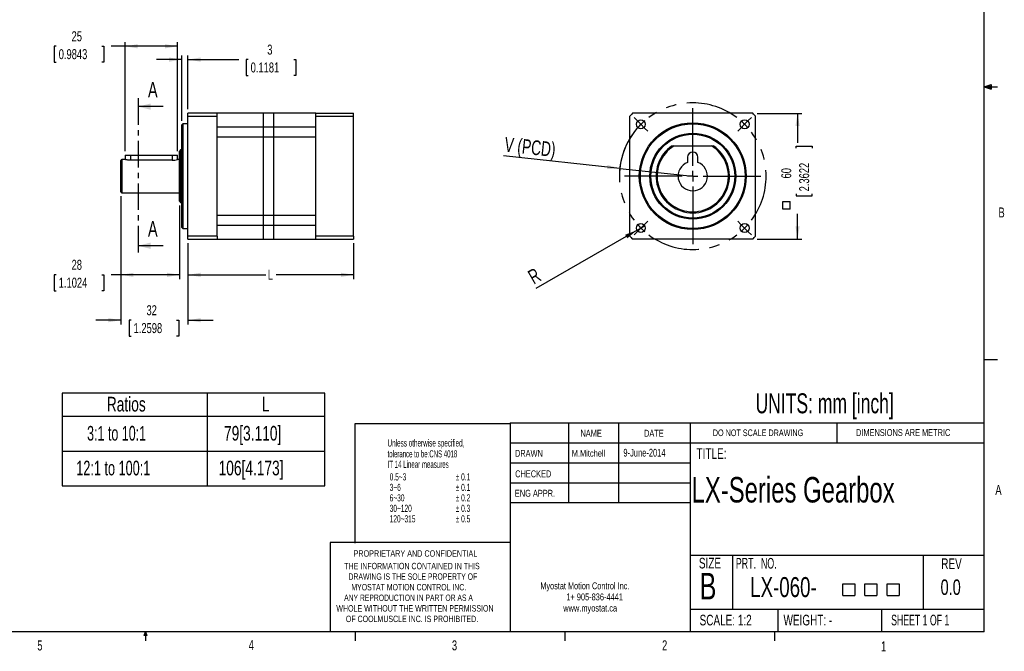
# Model space of a CAD drawing. Extents: x 11 to 421, y 5 to 275.
# Tile 2 of 5: x 186 to 421, y 5 to 156. Entities that reach past the tile are written whole.
import ezdxf
from ezdxf.enums import TextEntityAlignment as Align

# ---------------------------------------------------------------- set-up
doc = ezdxf.new("R2010")
doc.units = 0
doc.linetypes.add('CENTER', pattern=[10.16, 6.35, -1.27, 1.27, -1.27])
doc.linetypes.add('CENTERX2', pattern=[20.32, 12.7, -2.54, 2.54, -2.54])
doc.layers.get('0').update_dxf_attribs({"linetype": 'CONTINUOUS'})
doc.layers.add('FORMAT', color=7, linetype='CONTINUOUS')
doc.dimstyles.new('SLDDIMSTYLE0', dxfattribs={"dimtxt": 2.38125, "dimasz": 3, "dimexe": 0, "dimexo": 0.0625, "dimgap": 0.595313, "dimtad": 0, "dimlfac": 2, "dimrnd": 1e-09, "dimzin": 12, "dimsah": 1, "dimcen": 0.09, "dimazin": 3, "dimtfac": 1, "dimtofl": 0, "dimtmove": 0, "dimatfit": 3})
doc.dimstyles.new('SLDDIMSTYLE1', dxfattribs={"dimtxt": 2.38125, "dimasz": 3, "dimexe": 0, "dimexo": 0.0625, "dimgap": 0.595313, "dimtad": 0, "dimlfac": 2, "dimrnd": 1e-09, "dimzin": 12, "dimsah": 1, "dimcen": 0.09, "dimazin": 3, "dimtfac": 1, "dimtmove": 0, "dimatfit": 3})
doc.dimstyles.new('SLDDIMSTYLE2', dxfattribs={"dimtxt": 3.5, "dimasz": 3, "dimexe": 0, "dimexo": 0.0625, "dimgap": 0.875, "dimtad": 1, "dimlfac": 2, "dimrnd": 1e-09, "dimzin": 12, "dimsah": 1, "dimcen": 0, "dimazin": 3, "dimtfac": 1, "dimtofl": 0, "dimtmove": 0, "dimatfit": 3})
doc.dimstyles.new('SLDDIMSTYLE3', dxfattribs={"dimtxt": 3.5, "dimasz": 3, "dimexe": 0, "dimexo": 0.0625, "dimgap": 0.875, "dimtad": 1, "dimlfac": 2, "dimrnd": 1e-09, "dimzin": 12, "dimblk1": 'NONE', "dimsah": 1, "dimcen": 0, "dimazin": 3, "dimtfac": 1, "dimtmove": 0, "dimatfit": 3})

# ---------------------------------------------------------------- blocks, each defined once
blk = doc.blocks.new('SW_NOTE_0')
at = {"color": 0, "linetype": 'CONTINUOUS'}
for s, width, p in [('Myostat Motion Control Inc.', 0.661111, (0, 0)), ('1+ 905-836-4441', 0.7, (6.2, -2.65)), ('www.myostat.ca', 0.7, (5.47, -5.3))]:
    blk.add_text(s, height=1.651, dxfattribs=dict(at, width=width)).set_placement(p, align=Align.BOTTOM_LEFT)
blk = doc.blocks.new('SW_NOTE_1')
at = {"color": 0, "linetype": 'CONTINUOUS'}
for s, width, p in [('THE INFORMATION CONTAINED IN THIS', 0.657576, (0, 0)), ('DRAWING IS THE SOLE PROPERTY OF', 0.643548, (1, -2.52)), ('MYOSTAT MOTION CONTROL INC. ', 0.65, (1.67, -5.05)), ('ANY REPRODUCTION IN PART OR AS A', 0.634375, (-0.04, -7.57)), ('WHOLE WITHOUT THE WRITTEN PERMISSION', 0.661111, (-1.91, -10.1)), ('OF COOLMUSCLE INC. IS PROHIBITED.', 0.657576, (0.37, -12.62))]:
    blk.add_text(s, height=1.524, dxfattribs=dict(at, width=width)).set_placement(p, align=Align.BOTTOM_LEFT)
blk = doc.blocks.new('SW_SYMBOL_MOD_BOX')
at = {"color": 0, "linetype": 'CONTINUOUS'}
for p, q in [((200, 200), (200, 800)), ((200, 800), (800, 800)), ((800, 800), (800, 200)), ((200, 200), (800, 200))]:
    blk.add_line(p, q, dxfattribs=at)
blk = doc.blocks.new('SW_NOTE_2')
at = {"color": 0, "linetype": 'CONTINUOUS', "xscale": 0.0047314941, "yscale": 0.0047314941, "zscale": 0.0047314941}
for p in [(21.14, 0.83), (26.44, 0.83), (31.74, 0.83)]:
    blk.add_blockref('SW_SYMBOL_MOD_BOX', p, dxfattribs=at)
at = {"color": 0, "linetype": 'CONTINUOUS', "width": 0.7}
blk.add_text('LX-060-', height=4.763, dxfattribs=at).set_placement((0, 0), align=Align.BOTTOM_LEFT)
blk = doc.blocks.new('SW_TABLEANNOTATION_0')
at = {"color": 0, "linetype": 'CONTINUOUS'}
for p, q in [((0, 0), (0, -22.12)), ((62.66, 0), (0, 0)), ((34.58, 0), (34.58, -22.12)), ((62.66, -22.12), (62.66, 0)), ((0, -5.53), (62.66, -5.53)), ((0, -13.88), (62.66, -13.88)), ((0, -22.12), (62.66, -22.12))]:
    blk.add_line(p, q, dxfattribs=at)
for s, width, p in [('Ratios', 0.7, (10.62, -5.45)), ('L', 0.7, (47.6, -5.45)), ('3:1 to 10:1', 0.636364, (5.92, -12.39)), ('79[3.110]', 0.7, (38.58, -12.39)), ('12:1 to 100:1', 0.646154, (3.34, -20.69)), ('106[4.173]', 0.7, (37.29, -20.69))]:
    blk.add_text(s, height=3.5, dxfattribs=dict(at, width=width)).set_placement(p, align=Align.BOTTOM_LEFT)
blk = doc.blocks.new('_D')
at = {"color": 7, "linetype": 'CONTINUOUS'}
for p, q in [((226.06, 102.72), (226.06, 94.18)), ((265.56, 102.72), (265.56, 94.18)), ((226.06, 95.18), (244.63, 95.18)), ((265.56, 95.18), (247.06, 95.18))]:
    blk.add_line(p, q, dxfattribs=at)
for points in [[(226.06, 95.18), (229.06, 94.68), (229.06, 95.68)], [(265.56, 95.18), (262.56, 95.68), (262.56, 94.68)]]:
    blk.add_solid(points, dxfattribs=at)
at = {"color": 7, "linetype": 'CONTINUOUS', "width": 0.7}
blk.add_text('L', height=2.38, dxfattribs=at).set_placement((245.11, 93.29, -14.95), align=Align.BOTTOM_LEFT)
blk = doc.blocks.new('_D_1')
at = {"color": 7, "linetype": 'CONTINUOUS'}
for p, q in [((224.56, 146.55), (218.56, 146.55)), ((224.56, 131.97), (224.56, 147.55)), ((226.06, 134.72), (226.06, 147.55)), ((226.06, 146.55), (238.2, 146.55)), ((240.41, 146.55), (239.92, 146.55)), ((239.92, 146.55), (239.92, 142.76)), ((251.29, 146.55), (251.77, 146.55)), ((251.77, 146.55), (251.77, 142.76)), ((239.92, 142.76), (240.41, 142.76)), ((251.77, 142.76), (251.29, 142.76))]:
    blk.add_line(p, q, dxfattribs=at)
for points in [[(224.56, 146.55), (221.56, 147.05), (221.56, 146.05)], [(226.06, 146.55), (229.06, 146.05), (229.06, 147.05)]]:
    blk.add_solid(points, dxfattribs=at)
at = {"color": 7, "linetype": 'CONTINUOUS', "width": 0.7}
for s, height, p in [('3', 2.38, (244.97, 147.03, -14.95)), ('0.1181', 2.381, (241.01, 142.76, -14.95))]:
    blk.add_text(s, height=height, dxfattribs=at).set_placement(p, align=Align.BOTTOM_LEFT)
blk = doc.blocks.new('_D_2')
at = {"color": 7, "linetype": 'CONTINUOUS'}
for p, q in [((211.06, 124.72), (211.06, 150.72)), ((223.56, 124.72), (223.56, 150.72)), ((194.62, 149.72), (194.14, 149.72)), ((194.14, 149.72), (194.14, 145.94)), ((205.5, 149.72), (205.99, 149.72)), ((205.99, 149.72), (205.99, 145.94)), ((211.06, 149.72), (207.71, 149.72)), ((223.56, 149.72), (211.06, 149.72)), ((194.14, 145.94), (194.62, 145.94)), ((205.99, 145.94), (205.5, 145.94))]:
    blk.add_line(p, q, dxfattribs=at)
for points in [[(211.06, 149.72), (214.06, 149.22), (214.06, 150.22)], [(223.56, 149.72), (220.56, 150.22), (220.56, 149.22)]]:
    blk.add_solid(points, dxfattribs=at)
at = {"color": 7, "linetype": 'CONTINUOUS', "width": 0.7}
for s, p in [('25', (198.3, 150.21, -14.95)), ('0.9843', (195.23, 145.94, -14.95))]:
    blk.add_text(s, height=2.381, dxfattribs=at).set_placement(p, align=Align.BOTTOM_LEFT)
blk = doc.blocks.new('_D_3')
at = {"color": 7, "linetype": 'CONTINUOUS'}
for p, q in [((210.06, 113.97), (210.06, 94.18)), ((224.06, 111.72), (224.06, 94.18)), ((194.62, 95.18), (194.14, 95.18)), ((194.14, 95.18), (194.14, 91.4)), ((205.5, 95.18), (205.99, 95.18)), ((205.99, 95.18), (205.99, 91.4)), ((210.06, 95.18), (207.71, 95.18)), ((224.06, 95.18), (210.06, 95.18)), ((194.14, 91.4), (194.62, 91.4)), ((205.99, 91.4), (205.5, 91.4))]:
    blk.add_line(p, q, dxfattribs=at)
for points in [[(210.06, 95.18), (213.06, 94.68), (213.06, 95.68)], [(224.06, 95.18), (221.06, 95.68), (221.06, 94.68)]]:
    blk.add_solid(points, dxfattribs=at)
at = {"color": 7, "linetype": 'CONTINUOUS', "width": 0.7}
for s, p in [('28', (198.3, 95.67, -14.95)), ('1.1024', (195.23, 91.4, -14.95))]:
    blk.add_text(s, height=2.381, dxfattribs=at).set_placement(p, align=Align.BOTTOM_LEFT)
blk = doc.blocks.new('_D_4')
at = {"color": 7, "linetype": 'CONTINUOUS'}
for p, q in [((210.06, 113.97), (210.06, 83.35)), ((226.06, 102.72), (226.06, 83.35)), ((210.06, 84.35), (204.06, 84.35)), ((212.48, 84.35), (212, 84.35)), ((212, 84.35), (212, 80.56)), ((223.36, 84.35), (223.85, 84.35)), ((223.85, 84.35), (223.85, 80.56)), ((226.06, 84.35), (232.06, 84.35)), ((212, 80.56), (212.48, 80.56)), ((223.85, 80.56), (223.36, 80.56))]:
    blk.add_line(p, q, dxfattribs=at)
for points in [[(210.06, 84.35), (207.06, 84.85), (207.06, 83.85)], [(226.06, 84.35), (229.06, 83.85), (229.06, 84.85)]]:
    blk.add_solid(points, dxfattribs=at)
at = {"color": 7, "linetype": 'CONTINUOUS', "width": 0.7}
for s, p in [('32', (216.16, 84.83, -14.95)), ('1.2598', (213.09, 80.56, -14.95))]:
    blk.add_text(s, height=2.381, dxfattribs=at).set_placement(p, align=Align.BOTTOM_LEFT)
blk = doc.blocks.new('_D_13')
at = {"color": 7, "linetype": 'CONTINUOUS'}
for p, q in [((361.8, 133.72), (372.47, 133.72)), ((371.47, 133.72), (371.47, 126.71)), ((371.16, 125.38), (371.16, 125.86)), ((371.16, 125.86), (374.95, 125.86)), ((374.95, 125.86), (374.95, 125.38)), ((371.16, 114.5), (371.16, 114.01)), ((371.16, 114.01), (374.95, 114.01)), ((374.95, 114.01), (374.95, 114.5)), ((371.47, 103.72), (371.47, 109.76)), ((361.8, 103.72), (372.47, 103.72))]:
    blk.add_line(p, q, dxfattribs=at)
for points in [[(371.47, 133.72), (370.97, 130.72), (371.97, 130.72)], [(371.47, 103.72), (371.97, 106.72), (370.97, 106.72)]]:
    blk.add_solid(points, dxfattribs=at)
at = {"color": 7, "linetype": 'CONTINUOUS', "xscale": 0.0030416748, "yscale": 0.0030416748, "zscale": 0.0030416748, "rotation": 90}
blk.add_blockref('SW_SYMBOL_MOD_BOX', (370.35, 110.24), dxfattribs=at)
at = {"color": 7, "linetype": 'CONTINUOUS', "width": 0.7}
for s, p in [('60', (370.68, 118.18, 27.8)), ('2.3622', (374.95, 115.1, 27.8))]:
    blk.add_text(s, height=2.381, rotation=90, dxfattribs=at).set_placement(p, align=Align.BOTTOM_LEFT)
blk = doc.blocks.new('_D_14')
at = {"color": 7, "linetype": 'CONTINUOUS'}
for q in [(301.31, 123.55), (346.47, 118.72)]:
    blk.add_line((329.07, 120.58), q, dxfattribs=at)
blk.add_arc((346.47, 118.72), 17.5, 130.7404, 177.1694, dxfattribs=at)
blk.add_solid([(329.07, 120.58), (326.14, 121.4), (326.03, 120.4)], dxfattribs=at)
at = {"color": 7, "linetype": 'CONTINUOUS', "width": 0.7}
blk.add_text('V (PCD)', height=3.5, rotation=-6.1009, dxfattribs=at).set_placement((301.31, 123.54, 27.8), align=Align.BOTTOM_LEFT)
blk = doc.blocks.new('_D_15')
at = {"color": 7, "linetype": 'CONTINUOUS'}
for q in [(309.06, 91.9), (335, 106.87)]:
    blk.add_line((333.18, 105.82), q, dxfattribs=at)
blk.add_solid([(333.18, 105.82), (330.33, 104.76), (330.83, 103.89)], dxfattribs=at)
at = {"color": 7, "linetype": 'CONTINUOUS', "width": 0.7}
blk.add_text('R', height=3.5, rotation=30, dxfattribs=at).set_placement((309.07, 91.89, 27.8), align=Align.BOTTOM_LEFT)
blk = doc.blocks.new('_NONE')
blk = doc.blocks.new('SW_CENTERMARKSYMBOL_0')
at = {"color": 0, "linetype": 'CONTINUOUS'}
for p, q in [((0, 2.5), (0, 16.25)), ((-2.5, 0), (-16.25, 0)), ((0, 0), (-1.25, 0)), ((0, 0), (0, 1.25)), ((0, 0), (0, -1.25)), ((0, 0), (1.25, 0)), ((2.5, 0), (16.25, 0)), ((0, -2.5), (0, -16.25))]:
    blk.add_line(p, q, dxfattribs=at)
blk = doc.blocks.new('SW_CENTERMARKSYMBOL_1')
at = {"color": 0, "linetype": 'CONTINUOUS'}
for p, q in [((-0.88, 0.88), (-1.63, 1.63)), ((0, 0), (-0.88, 0.88)), ((0, 0), (0.88, -0.88)), ((12.38, -9.88), (12.38, 1.25)), ((24.75, 0), (23.87, -0.88)), ((24.75, 0), (25.63, 0.88)), ((25.63, 0.88), (26.38, 1.63)), ((0.88, -0.88), (1.63, -1.63)), ((23.87, -0.88), (23.12, -1.63)), ((12.38, -12.38), (12.38, -11.12)), ((9.88, -12.38), (-1.25, -12.38)), ((12.38, -12.38), (11.12, -12.38)), ((12.38, -12.38), (12.38, -13.62)), ((12.38, -12.38), (13.62, -12.38)), ((14.88, -12.38), (26, -12.38)), ((12.38, -14.88), (12.38, -26)), ((0.88, -23.87), (1.63, -23.12)), ((23.87, -23.87), (23.12, -23.12)), ((-0.88, -25.63), (-1.63, -26.38)), ((0, -24.75), (-0.88, -25.63)), ((0, -24.75), (0.88, -23.87)), ((24.75, -24.75), (23.87, -23.87)), ((24.75, -24.75), (25.63, -25.63)), ((25.63, -25.63), (26.38, -26.38))]:
    blk.add_line(p, q, dxfattribs=at)
at = {"color": 0, "linetype": 'CENTERX2'}
for start, end in [(53.1847, 126.8153), (143.1847, 216.8153), (323.1847, 36.8153), (233.1847, 306.8153)]:
    blk.add_arc((12.38, -12.38), 17.5, start, end, dxfattribs=at)
at = {"color": 0, "linetype": 'CONTINUOUS'}
for start, end in [(135, 139.0923), (130.9077, 135), (45, 49.0923), (40.9077, 45), (220.9077, 225), (225, 229.0923), (310.9077, 315), (315, 319.0923)]:
    blk.add_arc((12.38, -12.38), 17.5, start, end, dxfattribs=at)

msp = doc.modelspace()

# ---------------------------------------------------------------- linework, layer by layer
at = {"color": 7, "linetype": 'CONTINUOUS'}
for p, q in [((415.9568, 9.9587), (415.9568, 270.3087)), ((415.9568, 140.0249), (417.6632, 140.6348)), ((415.9568, 140.0249), (417.6632, 140.2545)), ((415.9568, 140.0249), (419.1318, 140.0249)), ((415.9568, 140.0249), (417.6632, 139.4514)), ((415.9568, 140.0249), (417.6632, 139.7631)), ((417.6632, 140.6348), (417.6632, 139.4514)), ((220.1691, 135.323), (214.1691, 135.323)), ((233.0639, 133.723), (226.0639, 133.723)), ((226.0639, 133.0605), (226.0639, 133.723)), ((226.0639, 133.0605), (233.0639, 133.0605)), ((226.0639, 104.3856), (226.0639, 133.0605)), ((244.0639, 133.723), (233.0639, 133.723)), ((233.0639, 133.0605), (233.0639, 133.723)), ((233.0639, 118.723), (233.0639, 133.0605)), ((246.5639, 133.723), (244.0639, 133.723)), ((244.0639, 130.4093), (244.0639, 133.723)), ((256.5639, 133.723), (246.5639, 133.723)), ((246.5639, 130.4093), (246.5639, 133.723)), ((256.5639, 133.723), (265.5639, 133.723)), ((256.5639, 133.0605), (256.5639, 133.723)), ((256.5639, 133.0605), (265.5639, 133.0605)), ((256.5639, 118.723), (256.5639, 133.0605)), ((265.5639, 133.0605), (265.5639, 133.723)), ((265.5639, 104.3856), (265.5639, 133.0605)), ((331.4673, 104.3856), (331.4673, 133.0605)), ((360.8048, 133.723), (332.1299, 133.723)), ((361.4673, 104.3856), (361.4673, 133.0605)), ((224.8139, 131.223), (224.5639, 130.973)), ((224.5639, 118.723), (224.5639, 130.973)), ((226.0639, 131.223), (224.8139, 131.223)), ((224.8139, 131.223), (224.8139, 118.723)), ((244.0639, 130.4093), (233.0639, 130.4093)), ((246.5639, 130.4093), (244.0639, 130.4093)), ((244.0639, 128.1268), (244.0639, 130.4093)), ((256.5639, 130.4093), (246.5639, 130.4093)), ((246.5639, 128.1268), (246.5639, 130.4093)), ((233.0639, 128.1268), (244.0639, 128.1268)), ((244.0639, 128.1268), (246.5639, 128.1268)), ((244.0639, 109.3192), (244.0639, 128.1268)), ((246.5639, 128.1268), (256.5639, 128.1268)), ((246.5639, 109.3192), (246.5639, 128.1268)), ((224.3139, 124.973), (224.0639, 124.723)), ((224.0639, 118.723), (224.0639, 124.723)), ((224.5639, 124.973), (224.3139, 124.973)), ((224.3139, 124.973), (224.3139, 118.723)), ((341.568, 125.9728), (342.0298, 125.9728)), ((342.0298, 125.9728), (350.9048, 125.9728)), ((350.9048, 125.9728), (351.3667, 125.9728)), ((210.0639, 118.723), (210.0639, 122.473)), ((211.0639, 122.723), (210.3139, 122.723)), ((211.0639, 123.723), (211.0639, 122.723)), ((211.0639, 123.723), (212.3139, 123.723)), ((212.3139, 123.723), (222.3139, 123.723)), ((222.3139, 122.5227), (212.3139, 122.5227)), ((222.3139, 123.723), (223.5639, 123.723)), ((223.5639, 122.723), (223.5639, 123.723)), ((224.0639, 122.723), (223.5639, 122.723)), ((345.2173, 123.223), (345.2173, 121.9922)), ((347.7173, 121.9922), (347.7173, 123.223)), ((210.0639, 114.973), (210.0639, 118.723)), ((224.0639, 112.723), (224.0639, 118.723)), ((224.3139, 118.723), (224.3139, 112.473)), ((224.5639, 106.473), (224.5639, 118.723)), ((224.8139, 118.723), (224.8139, 106.223)), ((233.0639, 104.3856), (233.0639, 118.723)), ((256.5639, 104.3856), (256.5639, 118.723)), ((210.3139, 114.723), (224.0639, 114.723)), ((224.0639, 112.723), (224.3139, 112.473)), ((224.3139, 112.473), (224.5639, 112.473)), ((244.0639, 109.3192), (233.0639, 109.3192)), ((246.5639, 109.3192), (244.0639, 109.3192)), ((244.0639, 107.0368), (244.0639, 109.3192)), ((256.5639, 109.3192), (246.5639, 109.3192)), ((246.5639, 107.0368), (246.5639, 109.3192)), ((224.5639, 106.473), (224.8139, 106.223)), ((224.8139, 106.223), (226.0639, 106.223)), ((233.0639, 107.0368), (244.0639, 107.0368)), ((244.0639, 107.0368), (246.5639, 107.0368)), ((244.0639, 103.723), (244.0639, 107.0368)), ((246.5639, 107.0368), (256.5639, 107.0368)), ((246.5639, 103.723), (246.5639, 107.0368)), ((226.0639, 103.723), (226.0639, 104.3856)), ((233.0639, 104.3856), (226.0639, 104.3856)), ((226.0639, 103.723), (233.0639, 103.723)), ((233.0639, 104.3856), (233.0639, 103.723)), ((233.0639, 103.723), (244.0639, 103.723)), ((244.0639, 103.723), (246.5639, 103.723)), ((246.5639, 103.723), (256.5639, 103.723)), ((265.5639, 104.3856), (256.5639, 104.3856)), ((256.5639, 103.723), (256.5639, 104.3856)), ((256.5639, 103.723), (265.5639, 103.723)), ((265.5639, 104.3856), (265.5639, 103.723)), ((360.8048, 103.723), (332.1299, 103.723)), ((220.1691, 102.123), (214.1691, 102.123)), ((415.9568, 74.9374), (419.1318, 74.9374)), ((302.9194, 59.8531), (415.9568, 59.8531)), ((302.9194, 59.8531), (302.9194, 9.9587)), ((316.8169, 59.8531), (316.8169, 40.8031)), ((328.7175, 59.8531), (328.7175, 40.8031)), ((345.8853, 59.8531), (345.8853, 9.9587)), ((380.921, 55.0906), (380.921, 59.8531)), ((302.9194, 55.0906), (415.9568, 55.0906)), ((302.9194, 50.3281), (345.8853, 50.3281)), ((302.9194, 45.5656), (345.8853, 45.5656)), ((345.8853, 40.8031), (302.9194, 40.8031)), ((259.9535, 31.2781), (259.9535, 9.9587)), ((302.9194, 31.2781), (259.9535, 31.2781)), ((345.8853, 28.2432), (415.9568, 28.2432)), ((355.9321, 28.2432), (355.9321, 15.366)), ((401.4296, 28.2432), (401.4296, 15.366)), ((345.8853, 15.366), (415.9568, 15.366)), ((366.793, 15.366), (366.793, 9.9587)), ((391.4795, 15.366), (391.4795, 9.9587)), ((415.9568, 9.9587), (15.9068, 9.9587)), ((215.5889, 9.0805), (215.9254, 9.9587)), ((215.9254, 9.9587), (215.9254, 7.8048)), ((215.9254, 9.9587), (216.2443, 9.0805)), ((265.9317, 9.9587), (265.9317, 7.8048)), ((315.9379, 9.9587), (315.9379, 7.8048)), ((365.9442, 9.9587), (365.9442, 7.8048)), ((216.2443, 9.0805), (215.5889, 9.0805))]:
    msp.add_line(p, q, dxfattribs=at)
at = {"color": 7, "linetype": 'CENTER'}
msp.add_line((214.1691, 137.323), (214.1691, 100.123), dxfattribs=at)
at = {"color": 8, "linetype": 'CONTINUOUS'}
for p, q in [((210.3139, 122.723), (210.3139, 118.723)), ((212.3139, 123.723), (212.3139, 122.5227)), ((222.3139, 123.723), (222.3139, 122.5227)), ((210.3139, 118.723), (210.3139, 114.723))]:
    msp.add_line(p, q, dxfattribs=at)
at = {"color": 7, "linetype": 'CONTINUOUS', "flags": 128}
msp.add_lwpolyline([(212.3139, 122.5227), (212.1128, 122.528), (211.9117, 122.5439), (211.7278, 122.5676), (211.5552, 122.5977), (211.4027, 122.6304), (211.2716, 122.6631), (211.1705, 122.691), (211.1002, 122.7118), (211.0676, 122.7219), (211.0683, 122.7216)], dxfattribs=at)
at = {"color": 7, "linetype": 'CONTINUOUS'}
for centre, radius in [((334.0923, 131.098), 1.05), ((358.8423, 131.098), 1.05), ((346.4673, 118.723), 12.75), ((346.4673, 118.723), 12.5), ((346.4673, 118.723), 10.25), ((346.4673, 118.723), 10), ((334.0923, 106.348), 1.05), ((358.8423, 106.348), 1.05)]:
    msp.add_circle(centre, radius, dxfattribs=at)
for centre, radius, start, end in [((346.4673, 118.723), 20.75, 133.706268, 136.293732), ((346.4673, 118.723), 20.75, 43.706268, 46.293732), ((346.4673, 118.723), 8.75, 124.050883, 55.949117), ((346.4673, 118.723), 8.5, 121.470455, 58.529545), ((210.3139, 122.473), 0.25, 90, 180), ((222.2743, 126.7692), 4.2467, 270.534288, 287.614839), ((346.4673, 123.223), 1.25, 0, 180), ((346.4673, 118.723), 3.5, 110.924832, 69.075168), ((210.3139, 114.973), 0.25, 180, 270), ((346.4673, 118.723), 20.75, 223.706268, 226.293732), ((346.4673, 118.723), 20.75, 313.706268, 316.293732)]:
    msp.add_arc(centre, radius, start, end, dxfattribs=at)
for points in [[(214.1691, 135.323), (217.1691, 134.573), (217.1691, 136.073)], [(214.1691, 102.123), (217.1691, 101.373), (217.1691, 102.873)]]:
    msp.add_solid(points, dxfattribs=at)
at = {"layer": 'FORMAT'}
for p, q in [((265.9386, 31.1238), (265.9386, 59.6988)), ((265.9386, 59.6988), (302.9263, 59.6988))]:
    msp.add_line(p, q, dxfattribs=at)

# ---------------------------------------------------------------- block references
at = {"color": 7, "linetype": 'CONTINUOUS'}
for name, p in [('SW_CENTERMARKSYMBOL_1', (334.0923, 131.098)), ('SW_CENTERMARKSYMBOL_0', (346.4673, 118.723)), ('SW_TABLEANNOTATION_0', (196.0768, 66.964)), ('SW_NOTE_1', (263.3542, 24.4643)), ('SW_NOTE_0', (310.1127, 19.6351)), ('SW_NOTE_2', (360.1667, 16.8515))]:
    msp.add_blockref(name, p, dxfattribs=at)

# ---------------------------------------------------------------- texts
at = {"color": 7, "linetype": 'CONTINUOUS', "width": 0.7}
for p in [(216.514, 141.2072), (216.514, 108.0072)]:
    msp.add_text('A', height=3.7042, dxfattribs=at).set_placement(p, align=Align.TOP_LEFT)
at = {"color": 7, "linetype": 'CONTINUOUS'}
for s, height, width, p in [('B', 2.3813, 0.7, (419.3916, 108.1592)), ('UNITS: mm [inch]', 4.7625, 0.65625, (361.4439, 60.7056)), ('NAME', 1.651, 0.7, (319.6806, 56.0534)), ('DATE', 1.651, 0.7, (334.8453, 56.0534)), ('DO NOT SCALE DRAWING', 1.5875, 0.6475, (351.2507, 56.2122)), ('DIMENSIONS ARE METRIC', 1.651, 0.666667, (385.4163, 56.2211)), ('Unless otherwise specified,', 1.7, 0.532164, (273.6707, 53.6934)), ('tolerance to be:CNS 4018 ', 1.7, 0.508421, (273.6707, 51.0949)), ('DRAWN', 1.651, 0.7, (304.0533, 51.2532)), ('M.Mitchell', 1.5875, 0.7, (317.5974, 51.3232)), ('9-June-2014', 1.852083, 0.7, (329.9241, 51.2453)), ('TITLE:', 2.54, 0.7, (347.3752, 50.4806)), ('IT 14 Linear measures', 1.7, 0.513158, (273.6707, 48.5949)), ('0.5~3', 1.7, 0.552632, (274.1707, 45.5949)), ('± 0.1', 1.7, 0.552632, (289.9207, 45.5949)), ('CHECKED', 1.651, 0.7, (304.1075, 46.3672)), ('LX-Series Gearbox', 6.085417, 0.7, (346.1839, 39.0199)), ('3~6', 1.7, 0.552632, (274.1707, 43.0949)), ('± 0.1', 1.7, 0.552632, (289.9207, 43.0949)), ('A', 2.3813, 0.7, (418.6449, 41.9551)), ('6~30', 1.7, 0.552632, (274.1707, 40.5949)), ('± 0.2', 1.7, 0.552632, (289.9207, 40.5949)), ('ENG APPR.', 1.651, 0.7, (304.034, 41.7312)), ('30~120', 1.7, 0.552632, (274.1707, 38.0949)), ('± 0.3', 1.7, 0.552632, (289.9207, 38.0949)), ('120~315', 1.7, 0.552632, (274.1707, 35.5949)), ('± 0.5', 1.7, 0.552632, (289.9207, 35.5949)), ('PROPRIETARY AND CONFIDENTIAL', 1.524, 0.675, (265.5535, 27.4591)), ('SIZE', 2.54, 0.7, (347.9364, 24.3425)), ('PRT.  NO.', 2.54, 0.622222, (356.7375, 24.3069)), ('REV', 2.54, 0.7, (405.7417, 24.2077)), ('B', 6.35, 0.7, (348.1368, 15.7975)), ('0.0', 3.70417, 0.7, (405.5772, 17.6705)), ('SCALE: 1:2', 2.54, 0.7, (348.1054, 10.7491)), ('WEIGHT: -', 2.54, 0.7, (368.1188, 10.7491)), ('SHEET 1 OF 1', 2.54, 0.6125, (393.7877, 10.7573)), ('5', 2.3813, 0.7, (190.1219, 4.8193)), ('4', 2.3813, 0.7, (240.5412, 4.899)), ('3', 2.3813, 0.7, (289.0208, 4.8455)), ('2', 2.3813, 0.7, (339.1483, 4.8664)), ('1', 2.3813, 0.7, (391.3712, 4.5853))]:
    msp.add_text(s, height=height, dxfattribs=dict(at, width=width)).set_placement(p, align=Align.BOTTOM_LEFT)

# ---------------------------------------------------------------- dimensions: what is measured, and where the dimension line sits
for base, p1, p2, dimstyle, picture, middle in [((223.5639, 149.723), (211.0639, 123.723), (223.5639, 123.723), 'SLDDIMSTYLE0', '_D_2', (200.0639, 149.723)), ((226.0639, 146.5472), (224.5639, 130.973), (226.0639, 133.723), 'SLDDIMSTYLE1', '_D_1', (245.8466, 146.5472)), ((224.0639, 95.1834), (210.0639, 114.973), (224.0639, 112.723), 'SLDDIMSTYLE0', '_D_3', (200.0639, 95.1834)), ((226.0639, 84.3455), (210.0639, 114.973), (226.0639, 103.723), 'SLDDIMSTYLE1', '_D_4', (217.9237, 84.3455))]:
    dim = msp.add_linear_dim(base=base, p1=p1, p2=p2, dimstyle=dimstyle, dxfattribs=at)
    dim.commit()
    dim.dimension.update_dxf_attribs({"geometry": picture, "text_midpoint": middle, "dimtype": 160})
dim = msp.add_radius_dim(center=(346.4673, 118.723), mpoint=(329.0656, 120.583), text='V (PCD)', dimstyle='SLDDIMSTYLE2', override={"dimpost": '<>'}, dxfattribs=at)
dim.commit()
dim.dimension.update_dxf_attribs({"geometry": '_D_14', "text_midpoint": (310.1703, 122.6026), "dimtype": 164})
dim = msp.add_linear_dim(base=(371.4673, 103.723), p1=(360.8048, 133.723), p2=(360.8048, 103.723), angle=90, text='{\\fGDT;o}<>', dimstyle='SLDDIMSTYLE0', dxfattribs=at)
dim.commit()
dim.dimension.update_dxf_attribs({"geometry": '_D_13', "text_midpoint": (371.4673, 118.2336), "dimtype": 160})
dim = msp.add_diameter_dim_2p(p1=(335.0017, 106.873), p2=(333.183, 105.823), text='R', dimstyle='SLDDIMSTYLE3', override={"dimpost": '<>'}, dxfattribs=at)
dim.commit()
dim.dimension.update_dxf_attribs({"geometry": '_D_15', "text_midpoint": (310.1703, 92.5366), "dimtype": 163})
dim = msp.add_linear_dim(base=(265.5639, 95.1834), p1=(226.0639, 103.723), p2=(265.5639, 103.723), text='L', dimstyle='SLDDIMSTYLE0', dxfattribs=at)
dim.commit()
dim.dimension.update_dxf_attribs({"geometry": '_D', "text_midpoint": (245.8466, 95.1834), "dimtype": 160})

doc.saveas('drawing.dxf')
